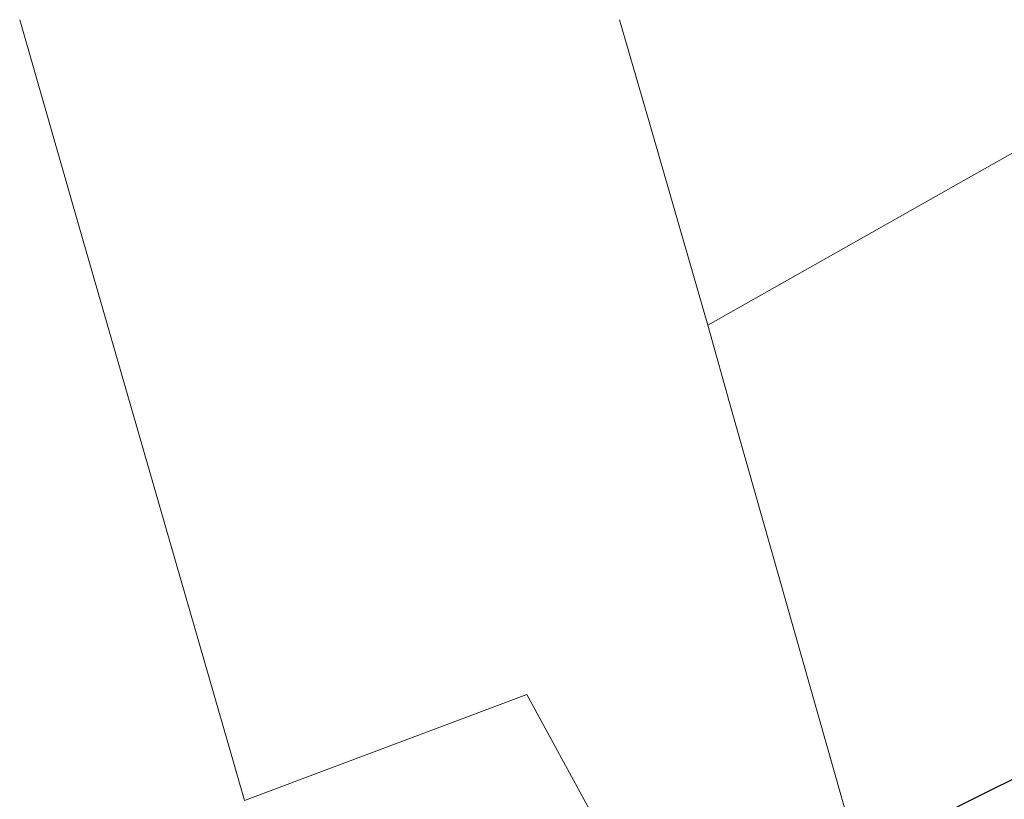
# Model space of a CAD drawing. Header units: metres. Extents: x 226218 to 240385, y 439369 to 449677.
# Tile 141 of 256: x 232873 to 233073, y 443732 to 443890. Entities that reach past the tile are written whole.
import ezdxf

# ---------------------------------------------------------------- set-up
doc = ezdxf.new("R2010")
doc.units = ezdxf.units.M
doc.header["$MEASUREMENT"] = 0
doc.layers.add('G01 perceelsgrens', color=73, linetype='Continuous', lineweight=0)
doc.layers.add('Goud-ontwerp', color=2, linetype='Continuous')
doc.layers.add('RASTER', color=253, linetype='Continuous')

# ---------------------------------------------------------------- blocks, each defined once
blk = doc.blocks.new('Kadastrale grenzen Kerkstraat Harreveld')
at = {"layer": 'G01 perceelsgrens', "linetype": 'Continuous', "lineweight": 0}
blk.add_line((233000000, 443872142), (233012772, 443827800), dxfattribs=at)
at = {"layer": 'G01 perceelsgrens', "linetype": 'Continuous', "lineweight": 0, "flags": 128}
for points in [[(232872992, 443889850), (232885611, 443845928), (232903792, 443782938), (232915294, 443743116), (232918655, 443731298)], [(232994850, 443889850), (232999933, 443872375), (233000000, 443872142)], [(233012772, 443827800), (233122569, 443889850)], [(233288356, 443889850), (233271159, 443880912), (233237119, 443861729), (233230014, 443857010), (233219915, 443851014), (233208744, 443845014), (233198108, 443836740), (233178258, 443819436), (233175018, 443816330), (233165447, 443807867), (233153914, 443797016), (233146842, 443789710), (233135851, 443778589), (233118620, 443762829), (233111905, 443757425), (233100910, 443749979), (233091323, 443743773), (233079493, 443738018), (233061780, 443729198), (233043200, 443720510)], [(233012772, 443827800), (233017620, 443810605), (233043200, 443720510)], [(232918655, 443731298), (232976048, 443752808), (233000000, 443708808)]]:
    blk.add_lwpolyline(points, dxfattribs=at)

msp = doc.modelspace()

# ---------------------------------------------------------------- linework, layer by layer
at = {"layer": 'RASTER'}
msp.add_lwpolyline([(232992.75, 443695.08), (233004.47, 443700.31), (233024.23, 443710.44), (233042.75, 443720.27), (233062, 443729.3), (233083.18, 443739.85)], dxfattribs=at)

# ---------------------------------------------------------------- block references
at = {"layer": 'Goud-ontwerp', "linetype": 'Continuous', "xscale": 0.001, "yscale": 0.001}
msp.add_blockref('Kadastrale grenzen Kerkstraat Harreveld', (0, 0), dxfattribs=at)

doc.saveas('drawing.dxf')
